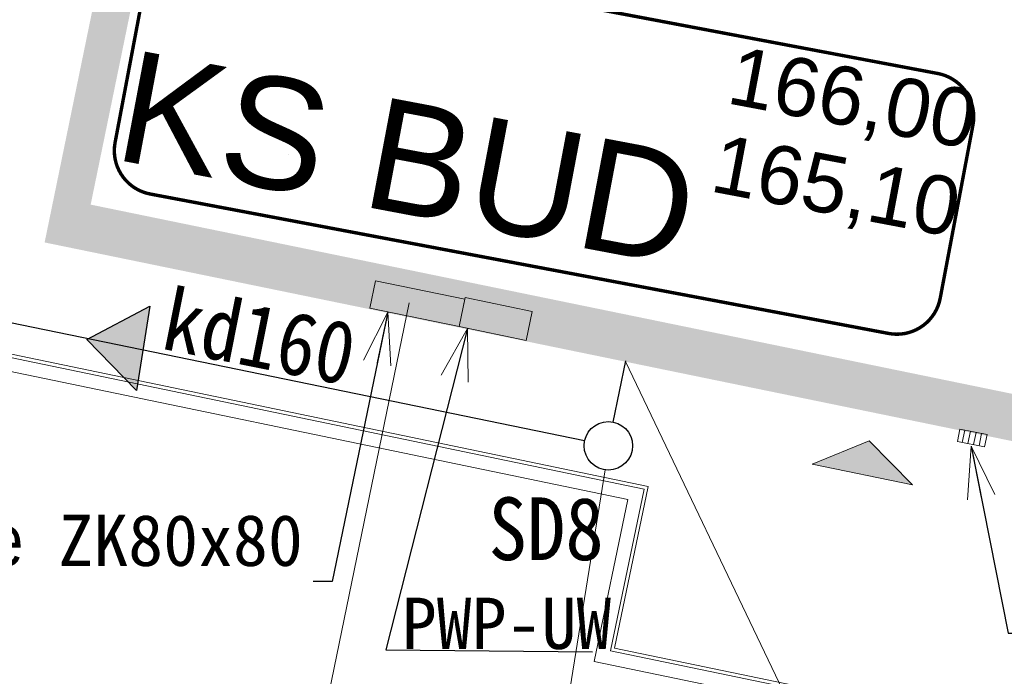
# Model space of a CAD drawing. Header units: metres. Extents: x -94 to 293, y -795 to -637.
# Tile 13 of 48: x 33.26 to 41.89, y -714.38 to -708.62. Entities that reach past the tile are written whole.
import ezdxf
from ezdxf.lldxf.tags import DXFTag
from ezdxf.xclip import XClip

# ---------------------------------------------------------------- set-up
doc = ezdxf.new("R2010")
doc.units = ezdxf.units.M
doc.header["$MEASUREMENT"] = 0
doc.header["$XCLIPFRAME"] = 0
for name, color, linetype, lineweight in [('_e_elektryka_Nr_pióra__1', 7, 'Continuous', 13), ('_e_elektryka_Nr_pióra__101', 7, 'Continuous', 5), ('Mapa Poniatowa - do zatwierdzenia (3)_39_0_Nr_pióra__1', 7, 'Continuous', 13), ('PZT_Nr_pióra__1', 7, 'Continuous', 13), ('PZT_Nr_pióra__101', 7, 'Continuous', 5)]:
    doc.layers.add(name, color=color, linetype=linetype, lineweight=lineweight)
for name, color, linetype, lineweight, true_color in [('_e_elektryka_Nr_pióra__218', 7, 'Continuous', 15, 0xd90005), ('PZT DRZEWA DO USUNIĘCIA _Nr_pióra__219', 7, 'Continuous', 13, 0xd90005), ('PZT_i_KD', 7, 'Continuous', 30, 0x136734)]:
    doc.layers.add(name, color=color, linetype=linetype, lineweight=lineweight, true_color=true_color)
doc.layers.add('IS_Węzeł_sieci_kanalizacyjnej_-_opisy', color=7, linetype='Continuous')
doc.layers.add('PZT MDCP', color=7, linetype='Continuous')
doc.styles.add('GENERATED_STYLE_9', font='msgothic.ttc')
tags = doc.linetypes.add('SOLID', pattern=[10, 10, 0]).pattern_tags.tags
tags[6:7] = [DXFTag(74, 4), DXFTag(75, 0), DXFTag(340, '0'), DXFTag(46, 0.0), DXFTag(50, 0.0), DXFTag(44, 0.0), DXFTag(45, 0.0)]
tags[4:5] = [DXFTag(74, 4), DXFTag(75, 0), DXFTag(340, '0'), DXFTag(46, 0.0), DXFTag(50, 0.0), DXFTag(44, 0.0), DXFTag(45, 0.0)]
doc.dimstyles.new('GENERATED_STYLE__3', dxfattribs={"dimtxt": 0.18, "dimasz": 0.456, "dimexe": 0.18, "dimexo": 0.0625, "dimgap": 0.09, "dimtad": 0, "dimtih": 1, "dimtoh": 1, "dimdec": 4, "dimzin": 0, "dimdsep": 46, "dimcen": 0.09, "dimadec": 0, "dimazin": 0, "dimtfac": 1, "dimtdec": 4, "dimtmove": 0, "dimatfit": 3, "dimldrblk": 'ARROWHEAD_3', "dimfxl": 1, "dimtolj": 1, "dimtzin": 0, "dimarcsym": 0})
picture_1 = doc.add_image_def('image1.tif', size_in_pixel=(3509, 6496))

# ---------------------------------------------------------------- blocks, each defined once
blk = doc.blocks.new('Rysunek_1_39', base_point=(43.8985, -710.766))
at = {"layer": 'Mapa Poniatowa - do zatwierdzenia (3)_39_0_Nr_pióra__1'}
image = blk.add_image(picture_1, insert=(-93.5966, -636.5063), size_in_units=(148.5194, 274.9903), rotation=-90, dxfattribs=at)
image.set_boundary_path([(-0.5, -0.5), (3508.5, 6495.5)])
blk = doc.blocks.new('ARROWHEAD_3')
at = {"color": 0, "linetype": 'Continuous', "lineweight": 0}
blk.add_line((0, 0), (-1, 0), dxfattribs=at)
at = {"color": 0, "linetype": 'Continuous', "lineweight": 0, "flags": 128}
blk.add_lwpolyline([(-1, 0.2679), (0, 0), (-1, -0.2679)], dxfattribs=at)
blk = doc.blocks.new('Symbol wejścia 19_7')
at = {"layer": 'PZT_Nr_pióra__1', "linetype": 'Continuous', "lineweight": 0, "true_color": 0xffffff}
blk.add_hatch(color=7, dxfattribs=at).paths.add_polyline_path([(0, 0), (0.9, 0), (0.45, 0.3)])
at = {"layer": 'PZT_Nr_pióra__1', "linetype": 'Continuous'}
for p, q in [((0, 0), (0.45, 0.3)), ((0.9, 0), (0.45, 0.3)), ((0, 0), (0.9, 0))]:
    blk.add_line(p, q, dxfattribs=at)

msp = doc.modelspace()

# ---------------------------------------------------------------- hatches: boundary and pattern name
at = {"layer": '_e_elektryka_Nr_pióra__1', "linetype": 'Continuous'}
for points in [[(37.1586, -711.0758), (36.3749, -710.915), (36.3257, -711.155), (37.1093, -711.3158)], [(37.1093, -711.3158), (37.6971, -711.4364), (37.7493, -711.1817), (37.1616, -711.0611)]]:
    msp.add_hatch(color=256, dxfattribs=at).paths.add_polyline_path(points)
h = msp.add_hatch(dxfattribs=at)
h.set_pattern_fill('Dachówka_kopia', color=256, style=0, pattern_type=2)
h.set_pattern_definition([(78.4062256, (143.696143, -9.533786), (-0.0489798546, 0.010048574), [])])
h.paths.add_polyline_path([(41.4759, -712.3217), (41.7139, -712.3705), (41.736, -712.2627), (41.498, -712.2139)])
at = {"layer": 'PZT DRZEWA DO USUNIĘCIA _Nr_pióra__219', "linetype": 'Continuous'}
msp.add_hatch(color=256, dxfattribs=at).paths.add_polyline_path([(37.6971, -711.4364), (36.3257, -711.155), (36.3749, -710.915), (37.7463, -711.1964)])
at = {"layer": 'PZT_i_KD'}
msp.add_hatch(color=256, dxfattribs=at).paths.add_polyline_path([(33.8448, -711.4282), (34.2807, -711.8761), (34.3968, -711.1352)])
at = {"layer": 'PZT_Nr_pióra__1', "linetype": 'Continuous'}
h = msp.add_hatch(color=256, dxfattribs=at)
h.paths.add_polyline_path([(35.3488, -701.4602), (48.127, -704.0852), (46.2541, -713.2023), (33.4759, -710.5774)])
h.paths.add_polyline_path([(47.7492, -704.3342), (35.5979, -701.838), (33.8699, -710.2499), (46.0212, -712.7461)], flags=0)
h = msp.add_hatch(color=256, dxfattribs=at)
h.paths.add_polyline_path([(35.3584, -701.4559), (48.1366, -704.0808), (46.2637, -713.1979), (33.4855, -710.573)])
h.paths.add_polyline_path([(47.7587, -704.3298), (35.6075, -701.8337), (33.8795, -710.2456), (46.0308, -712.7417)], flags=0)

# ---------------------------------------------------------------- linework, layer by layer
at = {"layer": '_e_elektryka_Nr_pióra__1', "linetype": 'Continuous', "flags": 128}
for points in [[(36.3749, -710.915), (37.1586, -711.0758), (37.1093, -711.3158), (36.3257, -711.155)], [(37.1093, -711.3158), (37.6971, -711.4364), (37.7493, -711.1817), (37.1616, -711.0611)]]:
    msp.add_lwpolyline(points, close=True, dxfattribs=at)
at = {"layer": '_e_elektryka_Nr_pióra__218', "linetype": 'Continuous'}
msp.add_line((35.6095, -709.8062), (35.6092, -709.8062), dxfattribs=at)
at = {"layer": '_e_elektryka_Nr_pióra__218', "linetype": 'Continuous', "flags": 128}
msp.add_lwpolyline([(34.8542, -719.9559), (36.6721, -711.1062)], dxfattribs=at)
msp.add_lwpolyline([(41.498, -712.2139), (41.736, -712.2627), (41.7139, -712.3705), (41.4759, -712.3217)], close=True, dxfattribs=at)
at = {"layer": 'IS_Węzeł_sieci_kanalizacyjnej_-_opisy', "linetype": 'SOLID', "lineweight": 20, "ltscale": 10}
for p, q in [((44.5369, -724.1174), (38.5683, -711.6211)), ((36.7203, -722.9811), (38.3885, -712.5711))]:
    msp.add_line(p, q, dxfattribs=at)
at = {"layer": 'IS_Węzeł_sieci_kanalizacyjnej_-_opisy', "linetype": 'SOLID', "ltscale": 10}
msp.add_lwpolyline([(34.4016, -710.1527, 0.03, 0.03, 0), (40.8738, -711.3755, 0.03, 0.03, 0.414214), (41.3255, -711.0673, 0.03, 0.03, 0), (41.6127, -709.5475, 0.03, 0.03, 0.414214), (41.3045, -709.0958, 0.03, 0.03, 0), (34.8323, -707.873, 0.03, 0.03, 0.414214), (34.3806, -708.1812, 0.03, 0.03, 0), (34.0935, -709.701, 0.03, 0.03, 0.414214), (34.4016, -710.1527, 0.03, 0.03, 0)], format="xyseb", dxfattribs=at)
at = {"layer": 'PZT_i_KD'}
for p, q in [((38.2093, -712.3177), (31.4988, -710.9372)), ((38.4603, -712.1524), (38.5706, -711.6166))]:
    msp.add_line(p, q, dxfattribs=at)
msp.add_lwpolyline([(34.2807, -711.8761), (33.8448, -711.4282), (34.3968, -711.1352), (34.2807, -711.8761)], dxfattribs=at)
msp.add_circle((38.4175, -712.3605), 0.2125, dxfattribs=at)
at = {"layer": 'PZT_Nr_pióra__1', "linetype": 'Continuous', "flags": 128}
msp.add_lwpolyline([(54.2104, -715.7713), (53.8554, -717.4822), (38.2926, -714.2524), (38.5873, -712.8326), (32.0489, -711.4756), (32.8737, -707.4683), (26.1942, -706.0935), (26.482, -704.6952), (16.02, -702.546), (17.505, -695.317)], dxfattribs=at)
at = {"layer": 'PZT_Nr_pióra__101', "linetype": 'Continuous', "flags": 128}
for points in [[(54.119, -715.6301), (53.7623, -717.3403), (38.4365, -714.1596), (38.7311, -712.7399), (32.1906, -711.3825), (33.0154, -707.3747), (26.336, -706), (26.6238, -704.6018), (16.1617, -702.4526), (17.5984, -695.4587)], [(54.0953, -715.5945), (53.7391, -717.3048), (38.472, -714.1364), (38.7666, -712.7166), (32.226, -711.3592), (33.0509, -707.3513), (26.3709, -705.9791), (26.6592, -704.5785), (16.1971, -702.4293), (17.6217, -695.4941)], [(30.2891, -706.784), (33.0509, -707.3513), (32.226, -711.3592), (38.7666, -712.7166), (38.472, -714.1364), (53.7391, -717.3048), (54.0953, -715.5945)]]:
    msp.add_lwpolyline(points, dxfattribs=at)

# ---------------------------------------------------------------- block references
at = {"layer": 'PZT MDCP', "linetype": 'Continuous'}
ref = msp.add_blockref('Rysunek_1_39', (43.8985, -710.766), dxfattribs=at)
XClip(ref).set_block_clipping_path([(-93.5966232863, -785.025747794), (181.3936544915, -636.5063033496)])
at = {"layer": 'PZT_Nr_pióra__1', "linetype": 'Continuous', "xscale": -0.9999999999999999, "rotation": 348.3915960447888}
msp.add_blockref('Symbol wejścia 19_7', (41.0841, -712.7017), dxfattribs=at)

# ---------------------------------------------------------------- texts
at = {"layer": '_e_elektryka_Nr_pióra__101', "linetype": 'Continuous', "char_height": 0.45, "style": 'GENERATED_STYLE_9'}
for s, insert, attachment_point in [('\\A1;{\\fMS Gothic|b0|i0|c238|p49;Złącze ZK80x80}', (35.7392, -713.5506), 9), ('\\A1;{\\fMS Gothic|b0|i0|c238|p49;PWP-UW}', (36.6063, -714.1498), 7)]:
    msp.add_mtext(s, dxfattribs=dict(at, insert=insert, attachment_point=attachment_point))
at = {"layer": 'IS_Węzeł_sieci_kanalizacyjnej_-_opisy', "linetype": 'SOLID', "ltscale": 10, "rotation": 349.30117}
for s, insert, char_height, attachment_point in [('\\fArial|b0|i0;KS BUD', (39.0652, -710.8038), 0.9792, 9), ('\\fArial|b0|i0;166,00', (39.4232, -709.4475), 0.5112, 7), ('\\fArial|b0|i0;165,10', (39.3898, -709.6243), 0.5112, 1)]:
    msp.add_mtext(s, dxfattribs=dict(at, insert=insert, char_height=char_height, attachment_point=attachment_point))
at = {"layer": 'PZT_i_KD', "color": 7, "linetype": 'Continuous', "insert": (35.3046, -711.68), "char_height": 0.55, "attachment_point": 8, "rotation": 348.76186, "style": 'GENERATED_STYLE_9'}
msp.add_mtext('\\A1;{\\W0.9;kd160}', dxfattribs=at)
at = {"layer": 'PZT_i_KD', "color": 7, "linetype": 'Continuous', "insert": (37.8718, -713.3721), "char_height": 0.55, "attachment_point": 8, "style": 'GENERATED_STYLE_9'}
msp.add_mtext('\\A1;{\\W0.9;SD8}', dxfattribs=at)

# ---------------------------------------------------------------- leaders
at = {"layer": '_e_elektryka_Nr_pióra__101', "linetype": 'Continuous', "annotation_type": 0, "has_hookline": 1}
for points, hookline_direction, text_width in [([(36.4838, -711.1875), (35.9961, -713.5506), (35.8292, -713.5506)], 1, 4.0477), ([(37.1819, -711.3307), (36.4678, -714.1503), (38.2784, -714.1669)], 1, 1.7132), ([(41.5956, -712.3644), (41.9227, -714.0034), (42.0896, -714.0034)], 0, 1.6972)]:
    msp.add_leader(points, dimstyle='GENERATED_STYLE__3', dxfattribs=dict(at, hookline_direction=hookline_direction, text_width=text_width))

doc.saveas('drawing.dxf')
